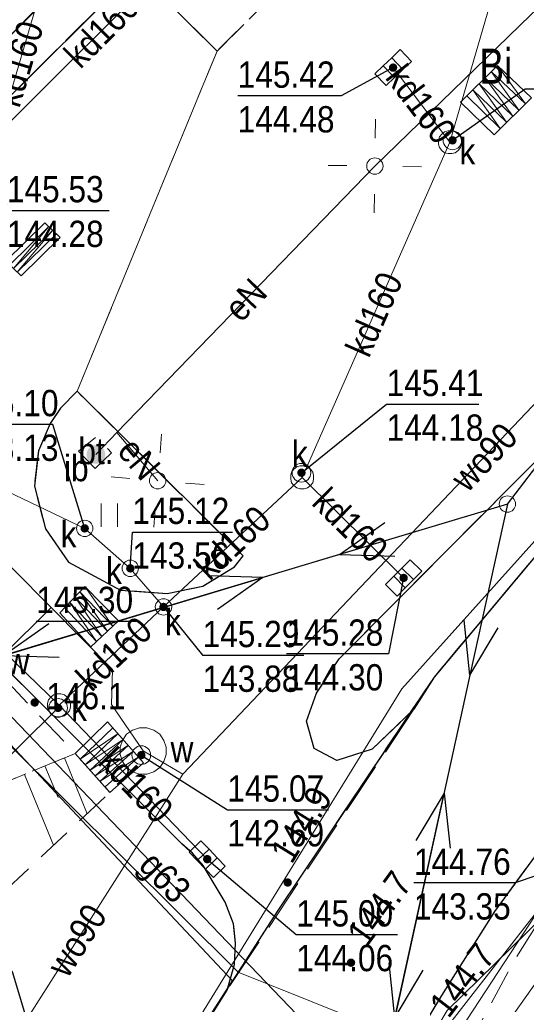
# Model space of a CAD drawing. Header units: metres. Extents: x 5548743 to 5556416, y 5707500 to 5714000.
# Tile 154 of 203: x 5554364 to 5554386, y 5710470 to 5710513. Entities that reach past the tile are written whole.
import ezdxf
from ezdxf.enums import TextEntityAlignment as Align

# ---------------------------------------------------------------- set-up
doc = ezdxf.new("R2010")
doc.units = ezdxf.units.M
doc.header["$MEASUREMENT"] = 0
for name, pattern in [('1.5_0.75', [2.25, 1.5, -0.75]), ('2.25_0.75', [3, 2.25, -0.75]), ('219-1000', [0]), ('suep_nn_1000', [0])]:
    doc.linetypes.add(name, pattern=pattern)
doc.layers.get('0').update_dxf_attribs({"color": 2, "linetype": 'CONTINUOUS', "lineweight": 5})
for name, color, linetype in [('000 Inne (niezydentyfikowane)', 7, 'CONTINUOUS'), ('210-oznaczenie konturu użytku gruntowego', 7, 'CONTINUOUS'), ('218-kontur użytku gruntowego', 7, 'CONTINUOUS'), ('219-działka ewidencyjna', 7, 'CONTINUOUS'), ('312-budynek ewidencyjny', 7, 'CONTINUOUS'), ('chodnik', 7, 'CONTINUOUS'), ('inna budowla', 7, 'CONTINUOUS'), ('inna budowla-Atr17', 7, 'CONTINUOUS'), ('jezdnia', 7, 'CONTINUOUS'), ('komora podziemna', 7, 'CONTINUOUS'), ('kratka ściekowa', 7, 'CONTINUOUS'), ('krawężnik', 7, 'CONTINUOUS'), ('latarnia', 7, 'CONTINUOUS'), ('obszar utwardzony', 7, 'CONTINUOUS'), ('obszar utwardzony-Atr17', 7, 'CONTINUOUS'), ('pikieta naturalna', 7, 'CONTINUOUS'), ('pikieta naturalna-Atr2', 7, 'CONTINUOUS'), ('przewód elektroenergetyczny niskiego napięcia', 7, 'CONTINUOUS'), ('przewód elektroenergetyczny podziemny', 7, 'CONTINUOUS'), ('przewód elektroenergetyczny podziemny-Atr1', 7, 'CONTINUOUS'), ('przewód gazowy', 7, 'CONTINUOUS'), ('przewód gazowy-Atr1', 7, 'CONTINUOUS'), ('przewód kanalizacyjny', 7, 'CONTINUOUS'), ('przewód kanalizacyjny-Atr1', 7, 'CONTINUOUS'), ('przewód telekomunikacyjny podziemny', 7, 'CONTINUOUS'), ('przewód wodociągowy', 7, 'CONTINUOUS'), ('przewód wodociągowy-Atr1', 7, 'CONTINUOUS'), ('rzedna', 7, 'CONTINUOUS'), ('rzedna-Atr2', 7, 'CONTINUOUS'), ('rzedna-Atr3', 7, 'CONTINUOUS'), ('schody w ciągu komunikacyjnym', 7, 'CONTINUOUS'), ('skarpa nieumocniona', 7, 'CONTINUOUS'), ('studnia kanalizacyjna', 7, 'CONTINUOUS'), ('studnia kanalizacyjna-Atr17', 7, 'CONTINUOUS'), ('słup przewodów napowietrznych', 7, 'CONTINUOUS'), ('trawnik', 7, 'CONTINUOUS'), ('właz do komory lub kanału - okrągły', 7, 'CONTINUOUS'), ('właz do komory lub kanału - okrągły-Atr17', 7, 'CONTINUOUS'), ('zasuwa lub zawór-Atr17', 7, 'CONTINUOUS')]:
    doc.layers.add(name, color=color, linetype=linetype)
doc.styles.get("Standard").update_dxf_attribs({"font": 'Working1250', "width": 0.75})

# ---------------------------------------------------------------- blocks, each defined once
blk = doc.blocks.new('SUEP1')
at = {"color": 0, "linetype": 'Continuous'}
for p, q in [((7.5, 0), (5.25, 0.75)), ((22.5, 0), (20.25, 0.75)), ((0, 0), (7.5, 0)), ((7.5, 0), (5.25, -0.75)), ((7.5, 0), (22.5, 0)), ((22.5, 0), (20.25, -0.75))]:
    blk.add_line(p, q, dxfattribs=at)
blk = doc.blocks.new('PW01')
at = {"linetype": 'Continuous', "lineweight": 13}
h = blk.add_hatch(color=0, dxfattribs=at)
edge = h.paths.add_edge_path()
edge.add_arc((0, 0), 0.18, 0, 360)
blk = doc.blocks.new('US05')
at = {"color": 0, "linetype": 'Continuous', "lineweight": 13}
for p, q in [((-0.75, -0.35), (-0.75, 0.35)), ((-0.75, 0.35), (-0.25, 0.35)), ((-0.25, -0.35), (-0.25, 0.35)), ((-0.25, 0.35), (0.25, 0.35)), ((0.25, -0.35), (0.25, 0.35)), ((0.25, 0.35), (0.75, 0.35)), ((0.75, -0.35), (0.75, 0.35)), ((-0.75, -0.35), (-0.25, -0.35)), ((-0.25, -0.35), (0.25, -0.35)), ((0.25, -0.35), (0.75, -0.35))]:
    blk.add_line(p, q, dxfattribs=at)
blk = doc.blocks.new('US22')
at = {"color": 0, "linetype": 'Continuous', "lineweight": 0}
blk.add_circle((0, 0), 0.4, dxfattribs=at)
blk = doc.blocks.new('US15')
at = {"color": 0, "linetype": 'Continuous', "lineweight": 13}
blk.add_circle((0, 0), 0.35, dxfattribs=at)
blk = doc.blocks.new('TU04')
at = {"color": 0, "linetype": 'Continuous', "lineweight": 13}
for p, q in [((0, 0), (0, 1)), ((0.7, 0), (0.7, 1))]:
    blk.add_line(p, q, dxfattribs=at)
blk = doc.blocks.new('SM01')
at = {"color": 0, "linetype": 'Continuous', "lineweight": 13}
for p, q in [((-0.848, 0.848), (-1.414, 1.414)), ((0.849, 0.848), (1.414, 1.414)), ((-0.848, -0.849), (-1.414, -1.414)), ((0.849, -0.849), (1.414, -1.414))]:
    blk.add_line(p, q, dxfattribs=at)
blk.add_circle((0, 0), 0.35, dxfattribs=at)
blk = doc.blocks.new('US25')
at = {"linetype": 'Continuous', "lineweight": 13}
h = blk.add_hatch(color=0, dxfattribs=at)
edge = h.paths.add_edge_path()
edge.add_arc((0, 0), 0.4, 0, 360)

msp = doc.modelspace()

# ---------------------------------------------------------------- linework, layer by layer
at = {"layer": '000 Inne (niezydentyfikowane)', "color": 252, "linetype": 'Continuous', "lineweight": 18, "flags": 128}
for points in [[(5554365.88, 5710481), (5554366.86, 5710478.61)], [(5554365.05, 5710480.66), (5554365.61, 5710479.31)], [(5554364.17, 5710480.29), (5554365.42, 5710477.27)]]:
    msp.add_lwpolyline(points, dxfattribs=at)
at = {"layer": '218-kontur użytku gruntowego', "color": 70, "linetype": '1.5_0.75', "lineweight": 18, "flags": 128}
for points in [[(5554381.69, 5710484.46), (5554389.3, 5710493.54)], [(5554389.3, 5710493.54), (5554381.69, 5710484.46)], [(5554375.01, 5710474.47), (5554381.69, 5710484.46)], [(5554381.69, 5710484.46), (5554375.01, 5710474.47)], [(5554373.07, 5710471.46), (5554375.01, 5710474.47)], [(5554375.01, 5710474.47), (5554373.07, 5710471.46)], [(5554367.99, 5710463.55), (5554373.07, 5710471.46)], [(5554373.07, 5710471.46), (5554367.99, 5710463.55)]]:
    msp.add_lwpolyline(points, dxfattribs=at)
at = {"layer": '219-działka ewidencyjna', "color": 94, "linetype": '219-1000', "lineweight": 30, "flags": 128}
for points in [[(5554389.3, 5710493.54), (5554381.69, 5710484.46)], [(5554373.07, 5710471.46), (5554352.91, 5710492.91)], [(5554381.69, 5710484.46), (5554375.01, 5710474.47)], [(5554375.01, 5710474.47), (5554373.07, 5710471.46)], [(5554367.99, 5710463.55), (5554373.07, 5710471.46)]]:
    msp.add_lwpolyline(points, dxfattribs=at)
at = {"layer": '312-budynek ewidencyjny', "color": 252, "linetype": 'Continuous', "lineweight": 35, "flags": 128}
msp.add_lwpolyline([(5554369.08, 5710517.4), (5554353.45, 5710501.86)], dxfattribs=at)
at = {"layer": 'chodnik', "color": 252, "linetype": '1.5_0.75', "lineweight": 18, "flags": 128}
for points in [[(5554394.87, 5710540.63), (5554393.69, 5710541.86), (5554392.1, 5710540.32), (5554377.22, 5710525.48), (5554376.74, 5710525.96), (5554376.8, 5710526.02), (5554376.54, 5710526.25), (5554368.29, 5710518.05), (5554368.54, 5710517.8), (5554368.61, 5710517.87), (5554369.08, 5710517.4), (5554353.45, 5710501.86), (5554354.7, 5710500.51), (5554368.95, 5710514.67), (5554372.41, 5710511.24), (5554376.17, 5710514.97), (5554372.75, 5710518.44), (5554392.39, 5710538.04), (5554393.06, 5710538.67)], [(5554437.15, 5710490.55), (5554432.05, 5710496.98), (5554422.36, 5710509.47), (5554421.46, 5710509.6), (5554420.38, 5710509.5), (5554419.59, 5710509.15), (5554418.66, 5710508.44), (5554415.59, 5710505.91), (5554409.45, 5710500.57), (5554404.82, 5710496.31), (5554400.04, 5710491.86), (5554394.81, 5710486.8), (5554391.79, 5710483.61), (5554387, 5710478.15), (5554384.28, 5710474.43), (5554382.01, 5710470.84), (5554378.32, 5710464.72), (5554374.62, 5710458.51), (5554377.15, 5710457.63), (5554385.2, 5710472.46), (5554387.51, 5710476.07), (5554392.97, 5710482.46), (5554396.23, 5710486), (5554401.48, 5710491.07), (5554406.02, 5710495.3), (5554411.08, 5710499.95), (5554417, 5710505.06), (5554420.68, 5710508.04), (5554421.88, 5710506.39), (5554429.97, 5710496.48), (5554435.59, 5710489.39)]]:
    msp.add_lwpolyline(points, close=True, dxfattribs=at)
at = {"layer": 'jezdnia', "color": 252, "linetype": '2.25_0.75', "lineweight": 18, "flags": 128}
msp.add_lwpolyline([(5554349.2, 5710506.12), (5554347.79, 5710504.73), (5554345.62, 5710502.56), (5554346.13, 5710502.05), (5554355.97, 5710492.22), (5554356.42, 5710491.77), (5554357.25, 5710490.94), (5554357.4, 5710490.79), (5554370.91, 5710477.32), (5554371.36, 5710476.91), (5554371.82, 5710476.4), (5554372.76, 5710474.83), (5554373.11, 5710473.91), (5554373.2, 5710473.08), (5554373.16, 5710472.16), (5554372.84, 5710471.07), (5554380.83, 5710483.08), (5554379.04, 5710481.37), (5554377.53, 5710480.89), (5554376.56, 5710481.41), (5554376.24, 5710482.57), (5554376.67, 5710483.77), (5554377.63, 5710485.24), (5554385.64, 5710493.3), (5554395.08, 5710502.7), (5554403.72, 5710511.31), (5554405.02, 5710513.02), (5554405.93, 5710515.08), (5554406.37, 5710517.06), (5554406.48, 5710518.65), (5554406.24, 5710520.89), (5554405.58, 5710522.95), (5554404.65, 5710524.61), (5554403.44, 5710526.16), (5554392.39, 5710538.04), (5554372.75, 5710518.44), (5554376.17, 5710514.97), (5554392.24, 5710522.41), (5554393.4, 5710523.56), (5554394.6, 5710524.09), (5554396.56, 5710524.32), (5554398.18, 5710523.91), (5554399.68, 5710522.85), (5554400.57, 5710521.71), (5554401.15, 5710519.68), (5554400.75, 5710517.28), (5554399.29, 5710515.34), (5554392.24, 5710522.41), (5554376.17, 5710514.97), (5554372.41, 5710511.24), (5554366.42, 5710496.69), (5554373.52, 5710489.64), (5554373.15, 5710489.18), (5554371.8, 5710488.35), (5554370.28, 5710488.03), (5554368.28, 5710488.18), (5554366.06, 5710489.38), (5554365.07, 5710490.8), (5554364.6, 5710492.63), (5554364.77, 5710494.14), (5554365.27, 5710495.3), (5554365.72, 5710495.96), (5554366.42, 5710496.69), (5554372.41, 5710511.24), (5554368.95, 5710514.67), (5554354.7, 5710500.51), (5554353.45, 5710501.86)], close=True, dxfattribs=at)
at = {"layer": 'komora podziemna', "color": 34, "linetype": 'Continuous', "lineweight": 18, "flags": 128}
for points in [[(5554382.72, 5710507.69), (5554382.82, 5710507.57), (5554382.86, 5710507.42), (5554382.86, 5710507.26), (5554382.82, 5710507.11), (5554382.72, 5710506.99), (5554382.6, 5710506.89), (5554382.45, 5710506.85), (5554382.29, 5710506.85), (5554382.14, 5710506.89), (5554382.02, 5710506.99), (5554381.92, 5710507.11), (5554381.88, 5710507.26), (5554381.88, 5710507.42), (5554381.92, 5710507.57), (5554382.02, 5710507.69), (5554382.14, 5710507.79), (5554382.29, 5710507.83), (5554382.45, 5710507.83), (5554382.6, 5710507.79)], [(5554376.4, 5710493.35), (5554376.5, 5710493.23), (5554376.54, 5710493.08), (5554376.54, 5710492.92), (5554376.5, 5710492.77), (5554376.4, 5710492.65), (5554376.28, 5710492.55), (5554376.13, 5710492.51), (5554375.97, 5710492.51), (5554375.82, 5710492.55), (5554375.7, 5710492.65), (5554375.6, 5710492.77), (5554375.56, 5710492.92), (5554375.56, 5710493.08), (5554375.6, 5710493.23), (5554375.7, 5710493.35), (5554375.82, 5710493.45), (5554375.97, 5710493.49), (5554376.13, 5710493.49), (5554376.28, 5710493.45)], [(5554366, 5710483.6), (5554366.1, 5710483.48), (5554366.14, 5710483.33), (5554366.14, 5710483.17), (5554366.1, 5710483.02), (5554366, 5710482.9), (5554365.88, 5710482.8), (5554365.73, 5710482.76), (5554365.57, 5710482.76), (5554365.42, 5710482.8), (5554365.3, 5710482.9), (5554365.2, 5710483.02), (5554365.16, 5710483.17), (5554365.16, 5710483.33), (5554365.2, 5710483.48), (5554365.3, 5710483.6), (5554365.42, 5710483.7), (5554365.57, 5710483.74), (5554365.73, 5710483.74), (5554365.88, 5710483.7)]]:
    msp.add_lwpolyline(points, close=True, dxfattribs=at)
at = {"layer": 'komora podziemna', "color": 5, "linetype": 'Continuous', "lineweight": 18, "flags": 128}
msp.add_lwpolyline([(5554369.96, 5710482.01), (5554370.14, 5710481.75), (5554370.24, 5710481.46), (5554370.24, 5710481.14), (5554370.14, 5710480.85), (5554369.96, 5710480.59), (5554369.7, 5710480.41), (5554369.41, 5710480.31), (5554369.09, 5710480.31), (5554368.8, 5710480.41), (5554368.54, 5710480.59), (5554368.36, 5710480.85), (5554368.26, 5710481.14), (5554368.26, 5710481.46), (5554368.36, 5710481.75), (5554368.54, 5710482.01), (5554368.8, 5710482.19), (5554369.09, 5710482.29), (5554369.41, 5710482.29), (5554369.7, 5710482.19)], close=True, dxfattribs=at)
at = {"layer": 'krawężnik', "color": 252, "linetype": 'Continuous', "lineweight": 25, "flags": 128}
for points in [[(5554408.24, 5710510.92), (5554397.54, 5710501.36), (5554389.3, 5710493.54), (5554381.69, 5710484.46), (5554380.83, 5710483.08), (5554379.04, 5710481.37), (5554377.53, 5710480.89), (5554376.56, 5710481.41), (5554376.24, 5710482.57), (5554376.67, 5710483.77), (5554377.63, 5710485.24), (5554385.64, 5710493.3), (5554395.08, 5710502.7), (5554403.72, 5710511.31), (5554405.02, 5710513.02), (5554405.93, 5710515.08), (5554406.37, 5710517.06), (5554406.48, 5710518.65), (5554406.24, 5710520.89), (5554405.58, 5710522.95), (5554404.65, 5710524.61), (5554403.44, 5710526.16), (5554392.39, 5710538.04)], [(5554353.45, 5710501.86), (5554354.7, 5710500.51), (5554368.95, 5710514.67), (5554372.41, 5710511.24)], [(5554418.66, 5710508.44), (5554415.59, 5710505.91), (5554409.45, 5710500.57), (5554404.82, 5710496.31), (5554400.04, 5710491.86), (5554394.81, 5710486.8), (5554391.79, 5710483.61), (5554387, 5710478.15), (5554384.28, 5710474.43), (5554382.01, 5710470.84), (5554378.32, 5710464.72), (5554374.62, 5710458.51)], [(5554363.65, 5710471.86), (5554365.27, 5710466.46), (5554365.46, 5710465.55), (5554365.66, 5710463.64), (5554365.86, 5710463.27), (5554366.28, 5710463.02), (5554367.38, 5710463.28), (5554368.01, 5710463.75), (5554369.4, 5710465.6), (5554372.84, 5710471.07), (5554373.16, 5710472.16), (5554373.2, 5710473.08), (5554373.11, 5710473.91), (5554372.76, 5710474.83), (5554371.82, 5710476.4), (5554371.36, 5710476.92), (5554370.91, 5710477.32), (5554357.4, 5710490.79)]]:
    msp.add_lwpolyline(points, dxfattribs=at)
msp.add_lwpolyline([(5554366.42, 5710496.69), (5554365.72, 5710495.96), (5554365.27, 5710495.3), (5554364.77, 5710494.14), (5554364.6, 5710492.63), (5554365.07, 5710490.8), (5554366.06, 5710489.38), (5554368.28, 5710488.18), (5554370.28, 5710488.03), (5554371.8, 5710488.35), (5554373.15, 5710489.18), (5554373.52, 5710489.64)], close=True, dxfattribs=at)
at = {"layer": 'obszar utwardzony', "color": 252, "linetype": '2.25_0.75', "lineweight": 18, "flags": 128}
for points in [[(5554366.48, 5710494.12), (5554367.19, 5710493.38), (5554367.9, 5710494.05), (5554367.25, 5710494.74)], [(5554334.8, 5710471.05), (5554336.77, 5710452.25), (5554354.33, 5710443.98), (5554356.02, 5710445.86), (5554358.07, 5710444.52), (5554368.01, 5710463.75), (5554367.38, 5710463.28), (5554366.28, 5710463.02), (5554365.86, 5710463.27), (5554365.66, 5710463.64), (5554365.46, 5710465.55), (5554365.27, 5710466.46), (5554363.65, 5710471.86), (5554363.3, 5710472.13), (5554361.44, 5710473.56), (5554350.16, 5710482.23), (5554344.81, 5710486.22), (5554343.26, 5710483.7), (5554342.55, 5710482.68)]]:
    msp.add_lwpolyline(points, close=True, dxfattribs=at)
at = {"layer": 'przewód elektroenergetyczny niskiego napięcia', "color": 1, "linetype": 'suep_nn_1000', "lineweight": 18, "flags": 128}
for points in [[(5554384.83, 5710491.86), (5554408.92, 5710523.33)], [(5554352.82, 5710482.24), (5554384.83, 5710491.86)], [(5554377.31, 5710457.52), (5554384.83, 5710491.86)]]:
    msp.add_lwpolyline(points, dxfattribs=at)
at = {"layer": 'przewód elektroenergetyczny podziemny', "color": 1, "linetype": 'Continuous', "lineweight": 18, "flags": 128}
for points in [[(5554401.61, 5710464.97), (5554398.16, 5710461.62), (5554395.84, 5710462.24), (5554388.85, 5710465.61), (5554373.31, 5710471.84), (5554351.19, 5710493.83), (5554343.64, 5710501.61), (5554338.29, 5710508.04), (5554335.57, 5710512.59), (5554330.49, 5710529.85), (5554332.38, 5710551.83), (5554334.94, 5710565.18)], [(5554398.57, 5710534.4), (5554397.16, 5710532.96), (5554400, 5710529.64), (5554394.88, 5710521.59), (5554379.16, 5710506.32), (5554368.13, 5710494.92)], [(5554368.13, 5710494.92), (5554367.23, 5710493.98)], [(5554368.13, 5710494.92), (5554369.87, 5710492.86)]]:
    msp.add_lwpolyline(points, dxfattribs=at)
at = {"layer": 'przewód gazowy', "color": 40, "linetype": 'Continuous', "lineweight": 18, "flags": 128}
for points in [[(5554410.59, 5710513.89), (5554417.1, 5710505.78), (5554418.98, 5710503.33), (5554408.77, 5710494.17), (5554397.3, 5710483.62), (5554390.23, 5710475.47), (5554387.74, 5710475.57), (5554382.25, 5710470.19), (5554381.89, 5710469.59), (5554379.76, 5710465.92), (5554374.92, 5710457.91), (5554375.1, 5710454.78), (5554369.7, 5710445.06), (5554365.71, 5710436.89), (5554359.24, 5710421.81), (5554357.52, 5710417.78), (5554355.4, 5710417.18), (5554346.37, 5710395.91), (5554343.35, 5710389.41), (5554328.97, 5710355.13), (5554316.62, 5710325.78), (5554312.25, 5710315.41), (5554305.98, 5710301.09)], [(5554410.59, 5710513.89), (5554417.1, 5710505.78), (5554418.98, 5710503.33), (5554408.77, 5710494.17), (5554397.3, 5710483.62), (5554390.23, 5710475.47), (5554387.74, 5710475.57), (5554382.25, 5710470.19), (5554381.89, 5710469.59), (5554379.76, 5710465.92), (5554374.92, 5710457.91), (5554375.1, 5710454.78), (5554369.7, 5710445.06), (5554365.71, 5710436.89), (5554359.24, 5710421.81), (5554357.52, 5710417.78), (5554355.4, 5710417.18), (5554346.37, 5710395.91), (5554343.35, 5710389.41), (5554328.97, 5710355.13), (5554316.62, 5710325.78), (5554312.25, 5710315.41), (5554305.98, 5710301.09)], [(5554347.17, 5710508.27), (5554342.58, 5710504.7), (5554379.76, 5710465.92)]]:
    msp.add_lwpolyline(points, dxfattribs=at)
at = {"layer": 'przewód kanalizacyjny', "color": 34, "linetype": 'Continuous', "lineweight": 18, "flags": 128}
for points in [[(5554387.69, 5710525.6), (5554382.37, 5710507.34)], [(5554363.06, 5710507.73), (5554370.56, 5710515.21)], [(5554363.06, 5710507.73), (5554364.62, 5710512.97)], [(5554382.37, 5710507.34), (5554379.94, 5710510.53)], [(5554382.37, 5710507.34), (5554376.05, 5710493)], [(5554370.12, 5710487.46), (5554368.7, 5710489.11), (5554366.75, 5710490.82), (5554352.82, 5710497.48)], [(5554376.05, 5710493), (5554370.12, 5710487.46)], [(5554376.05, 5710493), (5554380.39, 5710488.7)], [(5554365.65, 5710483.25), (5554359.2, 5710489.5)], [(5554370.12, 5710487.46), (5554365.65, 5710483.25)], [(5554365.65, 5710483.25), (5554371.99, 5710476.67)], [(5554374.9, 5710460.04), (5554387.72, 5710476.53)]]:
    msp.add_lwpolyline(points, dxfattribs=at)
at = {"layer": 'przewód telekomunikacyjny podziemny', "color": 30, "linetype": 'Continuous', "lineweight": 18, "flags": 128}
for points in [[(5554374.01, 5710454.75), (5554369.95, 5710464.56), (5554368.86, 5710465.36), (5554380.31, 5710483.95), (5554389.55, 5710494.24), (5554395.67, 5710499.5), (5554427.9, 5710522.38), (5554455.78, 5710532.81), (5554483.92, 5710541.5), (5554524.38, 5710553.96), (5554539.21, 5710559.79), (5554555.97, 5710566.98), (5554585.2, 5710580.72), (5554598.19, 5710584.52), (5554607.28, 5710586.33), (5554615.01, 5710584.66), (5554643.84, 5710573.06)], [(5554374.01, 5710454.75), (5554382.04, 5710468.19), (5554389.21, 5710479.14), (5554397.08, 5710487.16), (5554402.37, 5710492.55), (5554420.79, 5710509.07), (5554435.86, 5710515.77)], [(5554384.65, 5710414.72), (5554386.49, 5710426.41), (5554368.03, 5710440.38), (5554378.54, 5710458.17), (5554378.33, 5710460.48), (5554387.46, 5710473.38), (5554388.91, 5710475.65), (5554398.5, 5710485.44), (5554413.39, 5710499.66), (5554419.43, 5710506.67), (5554420.73, 5710508.56)]]:
    msp.add_lwpolyline(points, dxfattribs=at)
at = {"layer": 'przewód wodociągowy', "color": 5, "linetype": 'Continuous', "lineweight": 18, "flags": 128}
for points in [[(5554415.76, 5710525.14), (5554414.2, 5710524.11), (5554410.14, 5710521.49), (5554393.23, 5710503.76), (5554370.94, 5710480.31)], [(5554365.32, 5710487.43), (5554347.18, 5710505.71), (5554348.4, 5710506.94)], [(5554365.32, 5710487.43), (5554363.24, 5710485.37), (5554362.44, 5710484.62)], [(5554370.94, 5710480.31), (5554369.25, 5710481.3), (5554367.89, 5710483.28), (5554367.94, 5710484.79), (5554365.32, 5710487.43)], [(5554370.94, 5710480.31), (5554361.07, 5710464.81), (5554377.36, 5710453.58), (5554380.44, 5710448.46), (5554400.33, 5710433.86), (5554402.97, 5710431.92), (5554426.32, 5710415.86), (5554434.1, 5710410.58), (5554450.7, 5710399.32), (5554474.04, 5710383.37), (5554476.32, 5710381.81), (5554492.29, 5710374.43), (5554512.93, 5710364.9), (5554538.1, 5710352.57), (5554549.03, 5710347.55), (5554550.18, 5710347.08)]]:
    msp.add_lwpolyline(points, dxfattribs=at)
at = {"layer": 'rzedna-Atr2', "color": 252, "flags": 128}
for points in [[(5554379.94, 5710510.53), (5554377.72, 5710509.32), (5554373.294, 5710509.32)], [(5554382.48, 5710507.42), (5554385.59, 5710509.62), (5554389.968, 5710509.62)], [(5554363.15, 5710507.59), (5554363.42, 5710504.42), (5554367.798, 5710504.42)], [(5554376.02, 5710493.2), (5554379.66, 5710496.13), (5554383.6, 5710496.13)], [(5554366.75, 5710490.82), (5554365.38, 5710495.27), (5554361.488, 5710495.27)], [(5554368.7, 5710489.11), (5554368.79, 5710490.66), (5554373.073, 5710490.66)], [(5554380.39, 5710488.7), (5554379.75, 5710485.45), (5554375.38, 5710485.45)], [(5554370.12, 5710487.46), (5554371.79, 5710485.39), (5554376.121, 5710485.39)], [(5554364.68, 5710486.85), (5554369.003, 5710486.85)], [(5554365.61, 5710483.14), (5554362.24, 5710479.81), (5554357.917, 5710479.81)], [(5554369.17, 5710481.12), (5554372.85, 5710478.78), (5554377.18, 5710478.78)], [(5554371.99, 5710476.67), (5554375.8, 5710473.44), (5554380.123, 5710473.44)], [(5554387.72, 5710476.53), (5554385.16, 5710475.65), (5554380.829, 5710475.65)]]:
    msp.add_lwpolyline(points, dxfattribs=at)
at = {"layer": 'schody w ciągu komunikacyjnym', "color": 252, "linetype": 'Continuous', "lineweight": 18, "flags": 128}
for points in [[(5554383.09, 5710509.32), (5554384.52, 5710507.92), (5554383.35, 5710509.58), (5554384.79, 5710508.19), (5554383.62, 5710509.84), (5554385.06, 5710508.46), (5554383.88, 5710510.1), (5554385.32, 5710508.71), (5554384.14, 5710510.36), (5554385.6, 5710508.98), (5554384.41, 5710510.62), (5554385.86, 5710509.24), (5554385.86, 5710509.24), (5554384.26, 5710507.66), (5554384.26, 5710507.66), (5554382.82, 5710509.05), (5554382.82, 5710509.05), (5554384.41, 5710510.62)], [(5554363.55, 5710502.09), (5554365.22, 5710503.73), (5554363.71, 5710501.93), (5554365.38, 5710503.57), (5554363.86, 5710501.78), (5554365.54, 5710503.42), (5554365.7, 5710503.26), (5554364.03, 5710501.62), (5554364.03, 5710501.62), (5554363.38, 5710502.25), (5554363.38, 5710502.25), (5554365.05, 5710503.89), (5554365.05, 5710503.89), (5554365.7, 5710503.26)], [(5554365.89, 5710487.43), (5554367.25, 5710485.98), (5554366.11, 5710487.65), (5554367.48, 5710486.19), (5554366.32, 5710487.89), (5554367.72, 5710486.42), (5554366.54, 5710488.11), (5554367.95, 5710486.64), (5554366.75, 5710488.34), (5554368.19, 5710486.86), (5554368.19, 5710486.86), (5554367.01, 5710485.75), (5554367.01, 5710485.75), (5554365.68, 5710487.2), (5554365.68, 5710487.2), (5554366.75, 5710488.34)], [(5554367.95, 5710482.29), (5554366.56, 5710480.95), (5554368.18, 5710482.05), (5554366.77, 5710480.71), (5554368.39, 5710481.79), (5554366.98, 5710480.47), (5554368.62, 5710481.55), (5554367.2, 5710480.24), (5554368.83, 5710481.29), (5554367.41, 5710480), (5554369.06, 5710481.05), (5554367.62, 5710479.76), (5554367.83, 5710479.52), (5554369.27, 5710480.79), (5554369.27, 5710480.79), (5554367.73, 5710482.55), (5554367.73, 5710482.55), (5554366.34, 5710481.19), (5554366.34, 5710481.19), (5554367.83, 5710479.52)]]:
    msp.add_lwpolyline(points, dxfattribs=at)
at = {"layer": 'skarpa nieumocniona', "color": 252, "linetype": '1.5_0.75', "lineweight": 18, "flags": 128}
msp.add_lwpolyline([(5554346.57, 5710488.67), (5554352.2, 5710484.45), (5554360.93, 5710477.91), (5554360.38, 5710477.21), (5554363.08, 5710475.08), (5554367.83, 5710479.52), (5554366.34, 5710481.19), (5554363.48, 5710480.01), (5554361.56, 5710480.48), (5554359.11, 5710482.56), (5554356.17, 5710484.21), (5554349.7, 5710488.9), (5554349.32, 5710489.91)], close=True, dxfattribs=at)
msp.add_lwpolyline([(5554346.57, 5710488.67), (5554352.2, 5710484.45), (5554360.93, 5710477.91), (5554360.38, 5710477.21), (5554363.08, 5710475.08), (5554367.83, 5710479.52), (5554366.34, 5710481.19), (5554363.48, 5710480.01), (5554361.56, 5710480.48), (5554359.11, 5710482.56), (5554356.17, 5710484.21), (5554349.7, 5710488.9), (5554349.32, 5710489.91)], close=True, dxfattribs=at)
at = {"layer": 'trawnik', "color": 252, "linetype": '1.5_0.75', "lineweight": 18, "flags": 128}
for points in [[(5554366.42, 5710496.69), (5554365.72, 5710495.96), (5554365.27, 5710495.3), (5554364.77, 5710494.14), (5554364.6, 5710492.63), (5554365.07, 5710490.8), (5554366.06, 5710489.38), (5554368.28, 5710488.18), (5554370.28, 5710488.03), (5554371.8, 5710488.35), (5554373.15, 5710489.18), (5554373.52, 5710489.64)], [(5554359.11, 5710482.56), (5554361.56, 5710480.48), (5554363.48, 5710480.01), (5554366.34, 5710481.19), (5554360.89, 5710486.98)]]:
    msp.add_lwpolyline(points, close=True, dxfattribs=at)

# ---------------------------------------------------------------- block references
at = {"layer": 'inna budowla', "color": 252, "linetype": 'Continuous', "lineweight": 18}
msp.add_blockref('US25', (5554367.23, 5710493.98), dxfattribs=at)
at = {"layer": 'kratka ściekowa', "color": 34, "linetype": 'Continuous', "lineweight": 18}
for p, rotation in [((5554379.94, 5710510.53), 43.556), ((5554380.39, 5710488.7), 45.264), ((5554371.99, 5710476.67), 313.935)]:
    msp.add_blockref('US05', p, dxfattribs=dict(at, rotation=rotation))
at = {"layer": 'latarnia', "color": 252, "linetype": 'Continuous', "lineweight": 18}
for p, rotation in [((5554379.16, 5710506.32), 314.17), ((5554369.87, 5710492.86), 40.187)]:
    msp.add_blockref('SM01', p, dxfattribs=dict(at, rotation=rotation))
at = {"layer": 'pikieta naturalna', "color": 252, "linetype": 'Continuous', "lineweight": 13}
for p in [(5554364.61, 5710483.37), (5554375.43, 5710475.67), (5554378.14, 5710472.24)]:
    msp.add_blockref('PW01', p, dxfattribs=at)
at = {"layer": 'przewód elektroenergetyczny niskiego napięcia', "color": 1, "linetype": 'Continuous', "lineweight": 18}
for p, rotation in [((5554384.83, 5710491.86), 52.566), ((5554384.83, 5710491.86), 196.727), ((5554384.83, 5710491.86), 257.648), ((5554352.82, 5710482.24), 16.727), ((5554377.31, 5710457.52), 77.648)]:
    msp.add_blockref('SUEP1', p, dxfattribs=dict(at, rotation=rotation))
at = {"layer": 'rzedna', "color": 34, "linetype": 'Continuous', "lineweight": 18}
for p in [(5554379.94, 5710510.53), (5554382.48, 5710507.42), (5554376.02, 5710493.2), (5554366.75, 5710490.82), (5554368.7, 5710489.11), (5554380.39, 5710488.7), (5554370.12, 5710487.46), (5554365.61, 5710483.14), (5554371.99, 5710476.67)]:
    msp.add_blockref('PW01', p, dxfattribs=at)
at = {"layer": 'rzedna', "color": 5, "linetype": 'Continuous', "lineweight": 18}
msp.add_blockref('PW01', (5554369.17, 5710481.12), dxfattribs=at)
at = {"layer": 'studnia kanalizacyjna', "color": 34, "linetype": 'Continuous', "lineweight": 18}
for p in [(5554366.75, 5710490.82), (5554368.7, 5710489.11), (5554370.12, 5710487.46)]:
    msp.add_blockref('US15', p, dxfattribs=at)
at = {"layer": 'słup przewodów napowietrznych', "color": 252, "linetype": 'Continuous', "lineweight": 18}
msp.add_blockref('US15', (5554384.83, 5710491.86), dxfattribs=at)
at = {"layer": 'trawnik', "color": 252, "linetype": 'Continuous', "lineweight": 18}
msp.add_blockref('TU04', (5554367.449, 5710490.879), dxfattribs=at)
at = {"layer": 'właz do komory lub kanału - okrągły', "color": 252, "linetype": 'Continuous', "lineweight": 18}
for p in [(5554382.48, 5710507.42), (5554376.02, 5710493.2), (5554365.61, 5710483.14), (5554369.17, 5710481.12)]:
    msp.add_blockref('US22', p, dxfattribs=at)

# ---------------------------------------------------------------- texts
at = {"layer": '210-oznaczenie konturu użytku gruntowego', "color": 70, "linetype": 'Continuous', "lineweight": 18, "width": 0.79}
msp.add_text('Bi', height=1.5, dxfattribs=at).set_placement((5554383.63, 5710509.84))
at = {"layer": 'inna budowla-Atr17', "color": 252, "width": 0.9}
msp.add_text('ib', height=1.125, dxfattribs=at).set_placement((5554366.39, 5710493.4), align=Align.MIDDLE_CENTER)
at = {"layer": 'obszar utwardzony-Atr17', "color": 252, "width": 0.9}
msp.add_text('bt.', height=1.125, dxfattribs=at).set_placement((5554367.23, 5710494.13), align=Align.MIDDLE_CENTER)
at = {"layer": 'pikieta naturalna-Atr2', "color": 252, "width": 0.9}
msp.add_text('146.1', height=1.125, dxfattribs=at).set_placement((5554365.11, 5710483.08))
for s, rotation, p in [('144.9', 58.19, (5554375.6, 5710476.42)), ('144.7', 53.973, (5554378.81, 5710472.87)), ('144.7', 52.431, (5554382.31, 5710469.82))]:
    msp.add_text(s, height=1.125, rotation=rotation, dxfattribs=at).set_placement(p)
at = {"layer": 'przewód elektroenergetyczny podziemny-Atr1', "color": 1, "width": 0.9}
for rotation, p in [(45.945, (5554373.63, 5710500.6)), (310.188, (5554369.08, 5710493.8))]:
    msp.add_text('eN', height=1.125, rotation=rotation, dxfattribs=at).set_placement(p, align=Align.MIDDLE_CENTER)
at = {"layer": 'przewód gazowy-Atr1', "color": 40, "width": 0.9}
msp.add_text('g63', height=1.125, rotation=313.792, dxfattribs=at).set_placement((5554370.19, 5710475.91), align=Align.MIDDLE_CENTER)
at = {"layer": 'przewód kanalizacyjny-Atr1', "color": 34, "width": 0.9}
for rotation, p in [(44.926, (5554367.47, 5710512.13)), (73.419, (5554363.94, 5710510.69)), (307.3, (5554381.13, 5710508.97)), (66.217, (5554379.13, 5710499.98)), (315.264, (5554378.11, 5710490.96)), (43.052, (5554373.06, 5710490.21)), (43.281, (5554368, 5710485.46)), (313.935, (5554368.94, 5710479.83))]:
    msp.add_text('kd160', height=1.125, rotation=rotation, dxfattribs=at).set_placement(p, align=Align.MIDDLE_CENTER)
at = {"layer": 'przewód wodociągowy-Atr1', "color": 5, "width": 0.9}
for rotation, p in [(46.455, (5554383.83, 5710493.87)), (57.514, (5554366.41, 5710473.2))]:
    msp.add_text('wo90', height=1.125, rotation=rotation, dxfattribs=at).set_placement(p, align=Align.MIDDLE_CENTER)
at = {"layer": 'rzedna-Atr2', "color": 34, "width": 0.9}
for s, p in [('145.42', (5554373.294, 5710509.331)), ('145.53', (5554363.42, 5710504.431)), ('145.41', (5554379.66, 5710496.141)), ('145.10', (5554361.488, 5710495.281)), ('145.12', (5554368.79, 5710490.671)), ('145.29', (5554371.79, 5710485.401)), ('145.28', (5554375.38, 5710485.461)), ('144.76', (5554380.829, 5710475.661)), ('145.00', (5554375.8, 5710473.451))]:
    msp.add_text(s, height=1.125, dxfattribs=at).set_placement(p, align=Align.BOTTOM_LEFT)
at = {"layer": 'rzedna-Atr2', "color": 5, "width": 0.9}
for s, p in [('145.30', (5554364.68, 5710486.861)), ('145.07', (5554372.85, 5710478.791))]:
    msp.add_text(s, height=1.125, dxfattribs=at).set_placement(p, align=Align.BOTTOM_LEFT)
at = {"layer": 'rzedna-Atr3', "color": 34, "width": 0.9}
for s, p in [('144.48', (5554373.294, 5710507.419)), ('144.28', (5554363.42, 5710502.519)), ('144.18', (5554379.66, 5710494.229)), ('143.13', (5554361.488, 5710493.369)), ('143.56', (5554368.79, 5710488.759)), ('144.30', (5554375.38, 5710483.549)), ('143.88', (5554371.79, 5710483.489)), ('143.35', (5554380.829, 5710473.749)), ('144.06', (5554375.8, 5710471.539))]:
    msp.add_text(s, height=1.125, dxfattribs=at).set_placement(p, align=Align.BOTTOM_LEFT)
at = {"layer": 'rzedna-Atr3', "color": 5, "width": 0.9}
msp.add_text('142.69', height=1.125, dxfattribs=at).set_placement((5554372.85, 5710476.879), align=Align.BOTTOM_LEFT)
at = {"layer": 'studnia kanalizacyjna-Atr17', "color": 34, "width": 0.9}
for p in [(5554366.06, 5710490.57), (5554368, 5710489.01), (5554370.52, 5710486.81)]:
    msp.add_text('k', height=1.125, dxfattribs=at).set_placement(p, align=Align.MIDDLE_CENTER)
at = {"layer": 'właz do komory lub kanału - okrągły-Atr17', "color": 252, "width": 0.9}
for s, p in [('k', (5554383.12, 5710506.95)), ('k', (5554375.95, 5710494.01)), ('k', (5554366.51, 5710483.14)), ('w', (5554370.91, 5710481.38))]:
    msp.add_text(s, height=1.125, dxfattribs=at).set_placement(p, align=Align.MIDDLE_CENTER)
at = {"layer": 'zasuwa lub zawór-Atr17', "color": 5, "width": 0.9}
msp.add_text('w', height=1.125, dxfattribs=at).set_placement((5554363.9, 5710485.14), align=Align.MIDDLE_CENTER)

doc.saveas('drawing.dxf')
